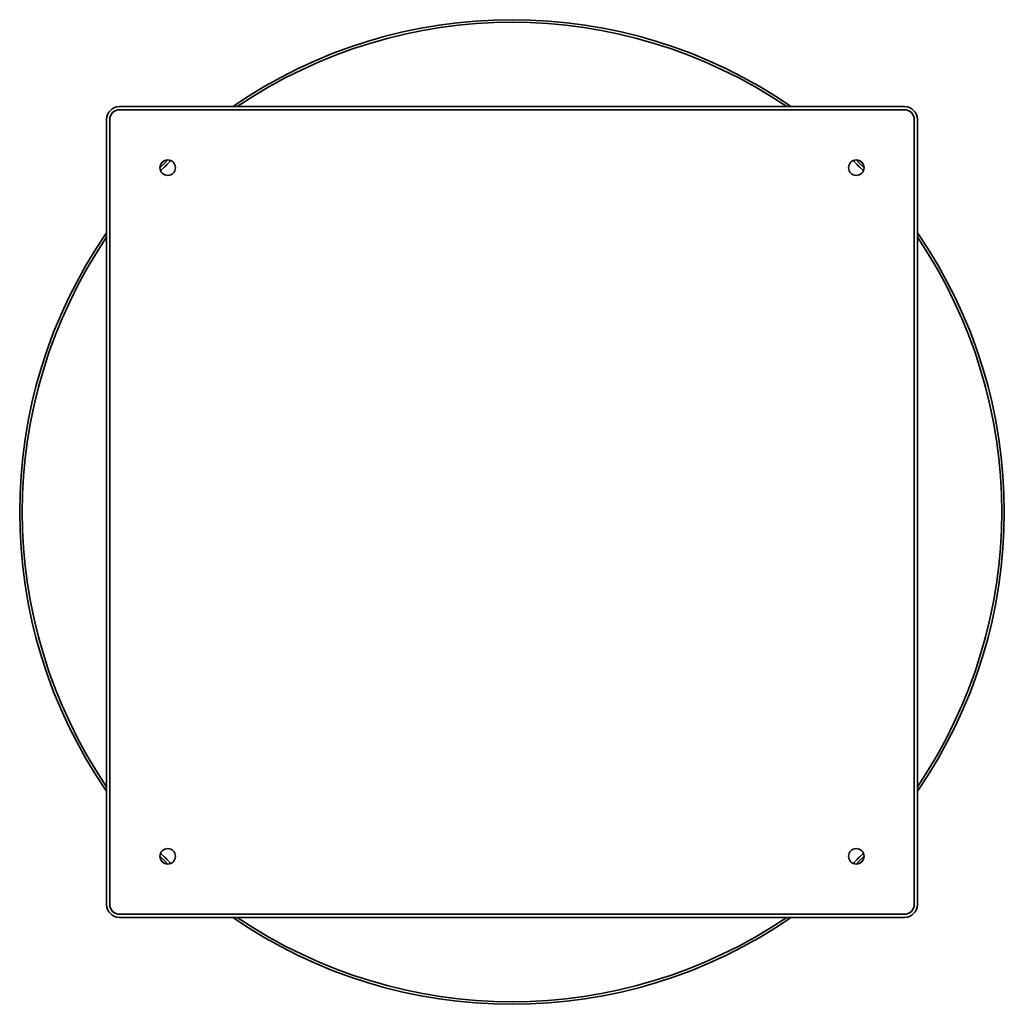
# Model space of a CAD drawing. Header units: millimetres. Extents: x 248 to 1012, y 63 to 828.
import ezdxf

# ---------------------------------------------------------------- set-up
doc = ezdxf.new("R2010")
doc.units = ezdxf.units.MM
doc.header["$LTSCALE"] = 3
doc.layers.add('Krawędzie widoczne(ISO)', color=7, linetype='Continuous', lineweight=35, true_color=0x262659)

msp = doc.modelspace()

# ---------------------------------------------------------------- linework, layer by layer
at = {"layer": 'Krawędzie widoczne(ISO)'}
for p, q in [((935, 760.5), (325, 760.5)), ((325, 758), (935, 758)), ((315, 750.5), (315, 140.5)), ((317.5, 140.5), (317.5, 750.5)), ((942.5, 750.5), (942.5, 140.5)), ((945, 140.5), (945, 750.5)), ((935, 133), (325, 133)), ((325, 130.5), (935, 130.5))]:
    msp.add_line(p, q, dxfattribs=at)
for centre in [(362.5, 713), (897.5, 713), (362.5, 178), (897.5, 178)]:
    msp.add_circle(centre, 6, dxfattribs=at)
for centre, radius, start, end in [((630, 445.5), 382.5, 55.43968, 124.56032), ((630, 445.5), 380.5, 55.87906, 124.12094), ((325, 750.5), 10, 90, 180), ((325, 750.5), 7.5, 90, 180), ((935, 750.5), 10, 0, 90), ((935, 750.5), 7.5, 0, 90), ((630, 445.5), 382.5, 134.35429, 135.64571), ((630, 445.5), 380.5, 134.15695, 135.84305), ((630, 445.5), 380.5, 44.15695, 45.84305), ((630, 445.5), 382.5, 44.35429, 45.64571), ((630, 445.5), 382.5, 145.43968, 214.56032), ((630, 445.5), 380.5, 145.87906, 214.12094), ((630, 445.5), 382.5, 325.43968, 34.56032), ((630, 445.5), 380.5, 325.87906, 34.12094), ((630, 445.5), 382.5, 224.35429, 225.64571), ((630, 445.5), 380.5, 224.15695, 225.84305), ((630, 445.5), 380.5, 314.15695, 315.84305), ((630, 445.5), 382.5, 314.35429, 315.64571), ((325, 140.5), 10, 180, 270), ((325, 140.5), 7.5, 180, 270), ((935, 140.5), 7.5, 270, 0), ((935, 140.5), 10, 270, 0), ((630, 445.5), 382.5, 235.43968, 304.56032), ((630, 445.5), 380.5, 235.87906, 304.12094)]:
    msp.add_arc(centre, radius, start, end, dxfattribs=at)

doc.saveas('drawing.dxf')
